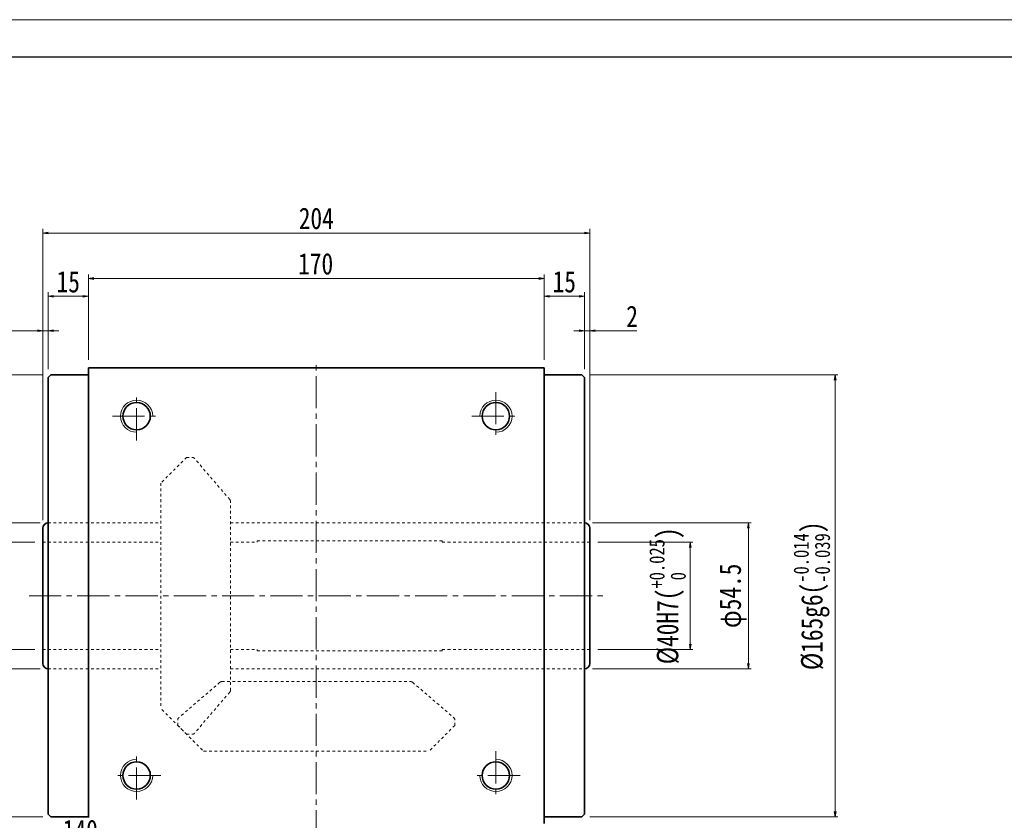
# Model space of a CAD drawing. Header units: millimetres. Extents: x 52 to 1235, y 34 to 866.
# Tile 4 of 8: x 241 to 608, y 568 to 866. Entities that reach past the tile are written whole.
import ezdxf

# ---------------------------------------------------------------- set-up
doc = ezdxf.new("R2010")
doc.units = ezdxf.units.MM
doc.linetypes.add('点画线', pattern=[18, 12, -2, 2, -2])
doc.linetypes.add('虚线', pattern=[2, 1, -1])
for name, color, linetype, lineweight in [('中心线层', 1, '点画线', 18), ('图框_外框线', 7, 'Continuous', 18), ('尺寸线层', 3, 'Continuous', 18), ('粗实线层', 7, 'Continuous', 35)]:
    doc.layers.add(name, color=color, linetype=linetype, lineweight=lineweight)
doc.styles.add('宋体', font='SimSun.ttf', dxfattribs={"width": 0.8})
doc.dimstyles.new('A水平标注$0', dxfattribs={"dimtxt": 3.5, "dimasz": 2, "dimexe": 1.5, "dimexo": 3, "dimgap": 1.1, "dimtad": 1, "dimtoh": 1, "dimdec": 4, "dimdsep": 46, "dimtxsty": '宋体', "dimblk": 'OPEN', "dimcen": 3, "dimclrd": 3, "dimclre": 3, "dimclrt": 6, "dimadec": 0, "dimazin": 0, "dimtm": 1e-09, "dimtfac": 1, "dimtdec": 4, "dimtix": 1, "dimtmove": 0, "dimatfit": 3, "dimldrblk": 'OPEN', "dimfxl": 0, "dimlwd": 13, "dimlwe": 13, "dimarcsym": 0})
doc.dimstyles.new('D直径标注φ25', dxfattribs={"dimtxt": 3.5, "dimasz": 2, "dimexe": 1, "dimexo": 3, "dimtad": 1, "dimtoh": 1, "dimdec": 1, "dimdsep": 46, "dimtxsty": '宋体', "dimblk": 'OPEN', "dimcen": 3, "dimclrd": 3, "dimclre": 3, "dimclrt": 130, "dimadec": 0, "dimazin": 0, "dimtm": 1e-09, "dimtfac": 1, "dimtdec": 1, "dimtmove": 0, "dimatfit": 0, "dimldrblk": 'OPEN', "dimfxl": 0, "dimlwd": 13, "dimlwe": 13, "dimarcsym": 0})

# ---------------------------------------------------------------- blocks, each defined once
blk = doc.blocks.new('_Open')
at = {"color": 0, "linetype": 'ByBlock', "lineweight": -2}
for p, q in [((-1, 0.17), (0, 0)), ((-1, -0.17), (0, 0)), ((0, 0), (-1, 0))]:
    blk.add_line(p, q, dxfattribs=at)
blk = doc.blocks.new('*D14')
at = {"layer": 'Defpoints', "color": 0, "transparency": 16777216}
for p in [(436.29, 769.84), (266.29, 736.44), (436.29, 736.44)]:
    blk.add_point(p, dxfattribs=at)
at = {"layer": '尺寸线层', "color": 3, "lineweight": 13, "transparency": 16777216}
for p, q in [((266.29, 739.44), (266.29, 771.34)), ((436.29, 739.44), (436.29, 771.34)), ((268.29, 769.84), (434.29, 769.84))]:
    blk.add_line(p, q, dxfattribs=at)
at = {"layer": '尺寸线层', "color": 3, "lineweight": 13, "transparency": 16777216, "xscale": 2, "yscale": 2, "zscale": 2, "rotation": 180}
blk.add_blockref('_Open', (266.29, 769.84), dxfattribs=at)
at = {"layer": '尺寸线层', "color": 3, "lineweight": 13, "transparency": 16777216, "xscale": 2, "yscale": 2, "zscale": 2}
blk.add_blockref('_Open', (436.29, 769.84), dxfattribs=at)
at = {"layer": '尺寸线层', "color": 6, "transparency": 16777216, "insert": (351.06, 775.26), "char_height": 8, "attachment_point": 5, "style": '宋体', "bg_fill": 3, "box_fill_scale": 1.1, "bg_fill_color": 257, "bg_fill_transparency": 0}
blk.add_mtext('170', dxfattribs=at)
blk = doc.blocks.new('*D15')
at = {"layer": 'Defpoints', "color": 0, "transparency": 16777216}
for p in [(251.29, 763.19), (266.29, 736.44), (251.29, 732.94)]:
    blk.add_point(p, dxfattribs=at)
at = {"layer": '尺寸线层', "color": 3, "lineweight": 13, "transparency": 16777216}
for p, q in [((251.29, 735.94), (251.29, 764.69)), ((266.29, 739.44), (266.29, 764.69)), ((264.29, 763.19), (253.29, 763.19))]:
    blk.add_line(p, q, dxfattribs=at)
at = {"layer": '尺寸线层', "color": 3, "lineweight": 13, "transparency": 16777216, "xscale": 2, "yscale": 2, "zscale": 2, "rotation": 180}
blk.add_blockref('_Open', (251.29, 763.19), dxfattribs=at)
at = {"layer": '尺寸线层', "color": 3, "lineweight": 13, "transparency": 16777216, "xscale": 2, "yscale": 2, "zscale": 2}
blk.add_blockref('_Open', (266.29, 763.19), dxfattribs=at)
at = {"layer": '尺寸线层', "color": 6, "transparency": 16777216, "insert": (258.79, 768.58), "char_height": 8, "attachment_point": 5, "style": '宋体', "bg_fill": 3, "box_fill_scale": 1.1, "bg_fill_color": 257, "bg_fill_transparency": 0}
blk.add_mtext('15', dxfattribs=at)
blk = doc.blocks.new('*D16')
at = {"layer": 'Defpoints', "color": 0, "transparency": 16777216}
for p in [(451.29, 763.19), (436.29, 736.44), (451.29, 732.94)]:
    blk.add_point(p, dxfattribs=at)
at = {"layer": '尺寸线层', "color": 3, "lineweight": 13, "transparency": 16777216}
for p, q in [((436.29, 739.44), (436.29, 764.69)), ((451.29, 735.94), (451.29, 764.69)), ((438.29, 763.19), (449.29, 763.19))]:
    blk.add_line(p, q, dxfattribs=at)
at = {"layer": '尺寸线层', "color": 3, "lineweight": 13, "transparency": 16777216, "xscale": 2, "yscale": 2, "zscale": 2, "rotation": 180}
blk.add_blockref('_Open', (436.29, 763.19), dxfattribs=at)
at = {"layer": '尺寸线层', "color": 3, "lineweight": 13, "transparency": 16777216, "xscale": 2, "yscale": 2, "zscale": 2}
blk.add_blockref('_Open', (451.29, 763.19), dxfattribs=at)
at = {"layer": '尺寸线层', "color": 6, "transparency": 16777216, "insert": (443.79, 768.58), "char_height": 8, "attachment_point": 5, "style": '宋体', "bg_fill": 3, "box_fill_scale": 1.1, "bg_fill_color": 257, "bg_fill_transparency": 0}
blk.add_mtext('15', dxfattribs=at)
blk = doc.blocks.new('*D17')
at = {"layer": 'Defpoints', "color": 0, "transparency": 16777216}
for p in [(249.29, 750.35), (251.29, 732.94), (249.29, 676.69)]:
    blk.add_point(p, dxfattribs=at)
at = {"layer": '尺寸线层', "color": 3, "lineweight": 13, "transparency": 16777216}
for p, q in [((231.73, 750.35), (236.77, 750.35)), ((236.77, 750.35), (247.29, 750.35)), ((249.29, 679.69), (249.29, 751.85)), ((251.29, 750.35), (249.29, 750.35)), ((251.29, 735.94), (251.29, 751.85)), ((253.29, 750.35), (255.29, 750.35))]:
    blk.add_line(p, q, dxfattribs=at)
at = {"layer": '尺寸线层', "color": 3, "lineweight": 13, "transparency": 16777216, "xscale": 2, "yscale": 2, "zscale": 2}
blk.add_blockref('_Open', (249.29, 750.35), dxfattribs=at)
at = {"layer": '尺寸线层', "color": 3, "lineweight": 13, "transparency": 16777216, "xscale": 2, "yscale": 2, "zscale": 2, "rotation": 180}
blk.add_blockref('_Open', (251.29, 750.35), dxfattribs=at)
at = {"layer": '尺寸线层', "color": 6, "transparency": 16777216, "insert": (233.5, 755.71), "char_height": 8, "attachment_point": 5, "style": '宋体', "bg_fill": 3, "box_fill_scale": 1.1, "bg_fill_color": 257, "bg_fill_transparency": 0}
blk.add_mtext('2', dxfattribs=at)
blk = doc.blocks.new('*D18')
at = {"layer": 'Defpoints', "color": 0, "transparency": 16777216}
for p in [(453.29, 750.35), (451.29, 732.94), (453.29, 676.69)]:
    blk.add_point(p, dxfattribs=at)
at = {"layer": '尺寸线层', "color": 3, "lineweight": 13, "transparency": 16777216}
for p, q in [((449.29, 750.35), (447.29, 750.35)), ((451.29, 735.94), (451.29, 751.85)), ((451.29, 750.35), (453.29, 750.35)), ((453.29, 679.69), (453.29, 751.85)), ((465.8, 750.35), (455.29, 750.35)), ((470.84, 750.35), (465.8, 750.35))]:
    blk.add_line(p, q, dxfattribs=at)
at = {"layer": '尺寸线层', "color": 3, "lineweight": 13, "transparency": 16777216, "xscale": 2, "yscale": 2, "zscale": 2}
blk.add_blockref('_Open', (451.29, 750.35), dxfattribs=at)
at = {"layer": '尺寸线层', "color": 3, "lineweight": 13, "transparency": 16777216, "xscale": 2, "yscale": 2, "zscale": 2, "rotation": 180}
blk.add_blockref('_Open', (453.29, 750.35), dxfattribs=at)
at = {"layer": '尺寸线层', "color": 6, "transparency": 16777216, "insert": (469.07, 755.71), "char_height": 8, "attachment_point": 5, "style": '宋体', "bg_fill": 3, "box_fill_scale": 1.1, "bg_fill_color": 257, "bg_fill_transparency": 0}
blk.add_mtext('2', dxfattribs=at)
blk = doc.blocks.new('*D30')
at = {"layer": 'Defpoints', "color": 0, "transparency": 16777216}
for p in [(251.29, 678.69), (197.28, 624.19), (251.29, 624.19)]:
    blk.add_point(p, dxfattribs=at)
at = {"layer": '尺寸线层', "color": 3, "lineweight": 13, "transparency": 16777216}
for p, q in [((248.29, 678.69), (196.28, 678.69)), ((197.28, 676.69), (197.28, 626.19)), ((248.29, 624.19), (196.28, 624.19))]:
    blk.add_line(p, q, dxfattribs=at)
at = {"layer": '尺寸线层', "color": 3, "lineweight": 13, "transparency": 16777216, "xscale": 2, "yscale": 2, "zscale": 2}
for p, rotation in [((197.28, 678.69), 90), ((197.28, 624.19), 270)]:
    blk.add_blockref('_Open', p, dxfattribs=dict(at, rotation=rotation))
at = {"layer": '尺寸线层', "color": 130, "transparency": 16777216, "insert": (191.6, 651.44), "char_height": 8, "attachment_point": 5, "rotation": 90, "style": '宋体', "bg_fill": 3, "box_fill_scale": 1.1, "bg_fill_color": 257, "bg_fill_transparency": 0}
blk.add_mtext('φ54.5', dxfattribs=at)
blk = doc.blocks.new('*D31')
at = {"layer": 'Defpoints', "color": 0, "transparency": 16777216}
for p in [(451.29, 678.69), (451.29, 624.19), (512.42, 624.19)]:
    blk.add_point(p, dxfattribs=at)
at = {"layer": '尺寸线层', "color": 3, "lineweight": 13, "transparency": 16777216}
for p, q in [((454.29, 678.69), (513.42, 678.69)), ((512.42, 676.69), (512.42, 626.19)), ((454.29, 624.19), (513.42, 624.19))]:
    blk.add_line(p, q, dxfattribs=at)
at = {"layer": '尺寸线层', "color": 3, "lineweight": 13, "transparency": 16777216, "xscale": 2, "yscale": 2, "zscale": 2}
for p, rotation in [((512.42, 678.69), 90), ((512.42, 624.19), 270)]:
    blk.add_blockref('_Open', p, dxfattribs=dict(at, rotation=rotation))
at = {"layer": '尺寸线层', "color": 130, "transparency": 16777216, "insert": (506.75, 651.44), "char_height": 8, "attachment_point": 5, "rotation": 90, "style": '宋体', "bg_fill": 3, "box_fill_scale": 1.1, "bg_fill_color": 257, "bg_fill_transparency": 0}
blk.add_mtext('φ54.5', dxfattribs=at)
blk = doc.blocks.new('*D32')
at = {"layer": 'Defpoints', "color": 0, "transparency": 16777216}
for p in [(453.29, 671.44), (453.29, 631.44), (490.76, 631.44)]:
    blk.add_point(p, dxfattribs=at)
at = {"layer": '尺寸线层', "color": 3, "lineweight": 13, "transparency": 16777216}
for p, q in [((456.29, 671.44), (491.76, 671.44)), ((490.76, 669.44), (490.76, 633.44)), ((456.29, 631.44), (491.76, 631.44))]:
    blk.add_line(p, q, dxfattribs=at)
at = {"layer": '尺寸线层', "color": 3, "lineweight": 13, "transparency": 16777216, "xscale": 2, "yscale": 2, "zscale": 2}
for p, rotation in [((490.76, 671.44), 90), ((490.76, 631.44), 270)]:
    blk.add_blockref('_Open', p, dxfattribs=dict(at, rotation=rotation))
at = {"layer": '尺寸线层', "color": 130, "transparency": 16777216, "insert": (482.28, 651.44), "char_height": 8, "attachment_point": 5, "rotation": 90, "style": '宋体'}
blk.add_mtext('{\\A1;\\A1;%%C40H7({\\H0.707107x;\\S+0.025^  0;})}', dxfattribs=at)
blk = doc.blocks.new('*D33')
at = {"layer": 'Defpoints', "color": 0, "transparency": 16777216}
for p in [(450.29, 733.94), (450.29, 568.94), (544.81, 568.94)]:
    blk.add_point(p, dxfattribs=at)
at = {"layer": '尺寸线层', "color": 3, "lineweight": 13, "transparency": 16777216}
for p, q in [((453.29, 733.94), (545.81, 733.94)), ((544.81, 731.94), (544.81, 570.94)), ((453.29, 568.94), (545.81, 568.94))]:
    blk.add_line(p, q, dxfattribs=at)
at = {"layer": '尺寸线层', "color": 3, "lineweight": 13, "transparency": 16777216, "xscale": 2, "yscale": 2, "zscale": 2}
for p, rotation in [((544.81, 733.94), 90), ((544.81, 568.94), 270)]:
    blk.add_blockref('_Open', p, dxfattribs=dict(at, rotation=rotation))
at = {"layer": '尺寸线层', "color": 130, "transparency": 16777216, "insert": (536.08, 651.44), "char_height": 8, "attachment_point": 5, "rotation": 90, "style": '宋体', "bg_fill": 3, "box_fill_scale": 1.1, "bg_fill_color": 257, "bg_fill_transparency": 0}
blk.add_mtext('{\\A1;\\A1;%%C165g6({\\H0.707107x;\\S-0.014^ -0.039;})}', dxfattribs=at)
blk = doc.blocks.new('*D8')
at = {"layer": 'Defpoints', "color": 0, "transparency": 16777216}
for p in [(252.29, 733.94), (173.89, 568.94), (252.29, 568.94)]:
    blk.add_point(p, dxfattribs=at)
at = {"layer": '尺寸线层', "color": 3, "lineweight": 13, "transparency": 16777216}
for p, q in [((249.29, 733.94), (172.89, 733.94)), ((173.89, 731.94), (173.89, 570.94)), ((249.29, 568.94), (172.89, 568.94))]:
    blk.add_line(p, q, dxfattribs=at)
at = {"layer": '尺寸线层', "color": 3, "lineweight": 13, "transparency": 16777216, "xscale": 2, "yscale": 2, "zscale": 2}
for p, rotation in [((173.89, 733.94), 90), ((173.89, 568.94), 270)]:
    blk.add_blockref('_Open', p, dxfattribs=dict(at, rotation=rotation))
at = {"layer": '尺寸线层', "color": 130, "transparency": 16777216, "insert": (165.16, 651.44), "char_height": 8, "attachment_point": 5, "rotation": 90, "style": '宋体', "bg_fill": 3, "box_fill_scale": 1.1, "bg_fill_color": 257, "bg_fill_transparency": 0}
blk.add_mtext('{\\A1;\\A1;%%C165g6({\\H0.707107x;\\S-0.014^ -0.039;})}', dxfattribs=at)
blk = doc.blocks.new('*D11')
at = {"layer": 'Defpoints', "color": 0, "transparency": 16777216}
for p in [(249.29, 671.44), (249.29, 631.44)]:
    blk.add_point(p, dxfattribs=at)
at = {"layer": '尺寸线层', "color": 3, "lineweight": 13, "transparency": 16777216}
for p, q in [((246.29, 671.44), (225.24, 671.44)), ((226.24, 669.44), (226.24, 633.44)), ((246.29, 631.44), (225.24, 631.44))]:
    blk.add_line(p, q, dxfattribs=at)
at = {"layer": '尺寸线层', "color": 3, "lineweight": 13, "transparency": 16777216, "xscale": 2, "yscale": 2, "zscale": 2}
for p, rotation in [((226.24, 671.44), 90), ((226.24, 631.44), 270)]:
    blk.add_blockref('_Open', p, dxfattribs=dict(at, rotation=rotation))
at = {"layer": '尺寸线层', "color": 130, "transparency": 16777216, "insert": (217.78, 651.44), "char_height": 8, "attachment_point": 5, "rotation": 90, "style": '宋体', "bg_fill": 3, "box_fill_scale": 1.1, "bg_fill_color": 257, "bg_fill_transparency": 0}
blk.add_mtext('{\\A1;\\A1;%%C40H7({\\H0.707107x;\\S+0.025^  0;})}', dxfattribs=at)
at = {"layer": 'Defpoints', "color": 0, "transparency": 16777216}
blk.add_point((226.24, 631.44), dxfattribs=at)
blk = doc.blocks.new('*D12')
at = {"layer": 'Defpoints', "color": 0, "transparency": 16777216}
for p in [(249.29, 786.79), (249.29, 676.69), (453.29, 676.69)]:
    blk.add_point(p, dxfattribs=at)
at = {"layer": '尺寸线层', "color": 3, "lineweight": 13, "transparency": 16777216}
for p, q in [((249.29, 679.69), (249.29, 788.29)), ((451.29, 786.79), (251.29, 786.79)), ((453.29, 679.69), (453.29, 788.29))]:
    blk.add_line(p, q, dxfattribs=at)
at = {"layer": '尺寸线层', "color": 3, "lineweight": 13, "transparency": 16777216, "xscale": 2, "yscale": 2, "zscale": 2, "rotation": 180}
blk.add_blockref('_Open', (249.29, 786.79), dxfattribs=at)
at = {"layer": '尺寸线层', "color": 3, "lineweight": 13, "transparency": 16777216, "xscale": 2, "yscale": 2, "zscale": 2}
blk.add_blockref('_Open', (453.29, 786.79), dxfattribs=at)
at = {"layer": '尺寸线层', "color": 6, "transparency": 16777216, "insert": (351.29, 792.2), "char_height": 8, "attachment_point": 5, "style": '宋体', "bg_fill": 3, "box_fill_scale": 1.1, "bg_fill_color": 257, "bg_fill_transparency": 0}
blk.add_mtext('204', dxfattribs=at)
blk = doc.blocks.new('*D13')
at = {"layer": 'Defpoints', "color": 0, "transparency": 16777216}
for p in [(421.29, 558.46), (281.29, 556.41), (421.29, 553.14)]:
    blk.add_point(p, dxfattribs=at)
at = {"layer": '尺寸线层', "color": 3, "lineweight": 13, "transparency": 16777216}
for p, q in [((257.18, 558.46), (270.91, 558.46)), ((270.91, 558.46), (281.29, 558.46)), ((281.29, 559.41), (281.29, 559.96)), ((283.29, 558.46), (419.29, 558.46)), ((421.29, 556.14), (421.29, 559.96))]:
    blk.add_line(p, q, dxfattribs=at)
at = {"layer": '尺寸线层', "color": 3, "lineweight": 13, "transparency": 16777216, "xscale": 2, "yscale": 2, "zscale": 2, "rotation": 180}
blk.add_blockref('_Open', (281.29, 558.46), dxfattribs=at)
at = {"layer": '尺寸线层', "color": 3, "lineweight": 13, "transparency": 16777216, "xscale": 2, "yscale": 2, "zscale": 2}
blk.add_blockref('_Open', (421.29, 558.46), dxfattribs=at)
at = {"layer": '尺寸线层', "color": 6, "transparency": 16777216, "insert": (263.29, 563.87), "char_height": 8, "attachment_point": 5, "style": '宋体', "bg_fill": 3, "box_fill_scale": 1.1, "bg_fill_color": 257, "bg_fill_transparency": 0}
blk.add_mtext('140', dxfattribs=at)

msp = doc.modelspace()

# ---------------------------------------------------------------- linework, layer by layer
at = {"color": 6, "linetype": '虚线', "lineweight": 18}
for p, q in [((302.93758, 703.0894), (293.28758, 693.4394)), ((302.93758, 703.0894), (305.06254, 703.0894)), ((319.03609, 687.35925), (305.82105, 702.74106)), ((293.28758, 693.4394), (293.28758, 609.4394)), ((319.27758, 616.17122), (319.27758, 686.70758)), ((249.28758, 671.4394), (293.28758, 671.4394)), ((319.27758, 671.4394), (329.28758, 671.4394)), ((329.28758, 671.9394), (398.28758, 671.9394)), ((329.28758, 671.9394), (329.28758, 671.4394)), ((398.28758, 671.9394), (398.28758, 671.4394)), ((398.28758, 671.4394), (453.28758, 671.4394)), ((249.28758, 631.4394), (293.28758, 631.4394)), ((319.27758, 631.4394), (329.28758, 631.4394)), ((329.28758, 630.9394), (329.28758, 631.4394)), ((329.28758, 630.9394), (398.28758, 630.9394)), ((398.28758, 631.4394), (453.28758, 631.4394)), ((398.28758, 630.9394), (398.28758, 631.4394)), ((251.28758, 624.1894), (293.28758, 624.1894)), ((319.27758, 624.1894), (451.28758, 624.1894)), ((315.36774, 619.18791), (299.98592, 605.97287)), ((316.0194, 619.4294), (386.55577, 619.4294)), ((387.20743, 619.18791), (402.58924, 605.97287)), ((319.03609, 615.51956), (305.82105, 600.13774)), ((302.93758, 599.7894), (293.28758, 609.4394)), ((299.63758, 603.0894), (299.63758, 605.21436)), ((299.63758, 603.0894), (309.28758, 593.4394)), ((402.93758, 603.0894), (393.28758, 593.4394)), ((402.93758, 603.0894), (402.93758, 605.21436)), ((302.93758, 599.7894), (305.06254, 599.7894)), ((309.28758, 593.4394), (393.28758, 593.4394))]:
    msp.add_line(p, q, dxfattribs=at)
for centre, start, end in [((305.06254, 702.0894), 40.667, 90), ((318.27758, 686.70758), 0, 40.667), ((316.0194, 618.4294), 90, 130.667), ((386.55577, 618.4294), 49.333, 90), ((318.27758, 616.17122), 319.333, 360), ((300.63758, 605.21436), 130.667, 180), ((401.93758, 605.21436), 0, 49.333), ((305.06254, 600.7894), 270, 319.333)]:
    msp.add_arc(centre, 1, start, end, dxfattribs=at)
at = {"layer": '中心线层'}
for p, q in [((351.28758, 559.4394), (351.28758, 739.4394)), ((284.28758, 709.4394), (284.28758, 727.4394)), ((418.28758, 727.4394), (418.28758, 709.4394)), ((275.28758, 718.4394), (293.28758, 718.4394)), ((409.28758, 718.4394), (427.28758, 718.4394)), ((244.16274, 651.4394), (458.41243, 651.4394)), ((284.28758, 575.4394), (284.28758, 593.4394)), ((418.28758, 593.4394), (418.28758, 575.4394)), ((293.28758, 584.4394), (275.28758, 584.4394)), ((427.28758, 584.4394), (409.28758, 584.4394))]:
    msp.add_line(p, q, dxfattribs=at)
at = {"layer": '粗实线层'}
for p, q in [((266.28758, 566.4394), (266.28758, 736.4394)), ((266.28758, 736.4394), (436.28758, 736.4394)), ((436.28758, 566.4394), (436.28758, 736.4394)), ((252.28758, 733.9394), (251.28758, 732.9394)), ((251.28758, 732.9394), (251.28758, 569.9394)), ((266.28758, 733.9394), (252.28758, 733.9394)), ((436.28758, 733.9394), (450.28758, 733.9394)), ((450.28758, 733.9394), (451.28758, 732.9394)), ((451.28758, 732.9394), (451.28758, 569.9394)), ((249.28758, 676.6894), (249.28758, 626.1894)), ((453.28758, 676.6894), (453.28758, 626.1894)), ((251.28758, 569.9394), (252.28758, 568.9394)), ((451.28758, 569.9394), (450.28758, 568.9394)), ((266.28758, 568.9394), (252.28758, 568.9394)), ((436.28758, 568.9394), (450.28758, 568.9394))]:
    msp.add_line(p, q, dxfattribs=at)
for centre in [(284.28758, 718.4394), (418.28758, 718.4394), (284.28758, 584.4394), (418.28758, 584.4394)]:
    msp.add_circle(centre, 5.1, dxfattribs=at)
at = {"layer": '粗实线层', "lineweight": 18}
for centre, start, end in [((284.28758, 718.4394), 360, 270), ((418.28758, 718.4394), 270, 180), ((284.28758, 584.4394), 90, 360), ((418.28758, 584.4394), 180, 90)]:
    msp.add_arc(centre, 6, start, end, dxfattribs=at)
at = {"layer": '粗实线层'}
for centre, start, end in [((251.28758, 676.6894), 90, 180), ((451.28758, 676.6894), 0, 90), ((251.28758, 626.1894), 180, 270), ((251.28758, 626.1894), 180, 270), ((451.28758, 626.1894), 270, 0), ((451.28758, 626.1894), 270, 0)]:
    msp.add_arc(centre, 2, start, end, dxfattribs=at)

# ---------------------------------------------------------------- next in the draw order: dimensions: what is measured, and where the dimension line sits
at = {"layer": '尺寸线层'}
for base, p1, p2, picture, middle in [((436.28758, 769.84495), (266.28758, 736.4394), (436.28758, 736.4394), '*D14', (351.06455, 769.84495)), ((421.28758, 558.4569), (281.28758, 556.41311), (421.28758, 553.13966), '*D13', (263.29417, 558.4569))]:
    dim = msp.add_linear_dim(base=base, p1=p1, p2=p2, dimstyle='A水平标注$0', override={"dimtxt": 8, "dimgap": 1.5, "dimblk": 'Open', "dimtfill": 1, "dimtfillclr": 256}, dxfattribs=at)
    dim.commit()
    dim.dimension.update_dxf_attribs({"geometry": picture, "text_midpoint": middle, "dimtype": 160})

# ---------------------------------------------------------------- next in the draw order: dimensions: what is measured, and where the dimension line sits
dim = msp.add_linear_dim(base=(251.28758, 763.19093), p1=(266.28758, 736.4394), p2=(251.28758, 732.9394), dimstyle='A水平标注$0', override={"dimtxt": 8, "dimgap": 1.5, "dimblk": 'Open', "dimtfill": 1, "dimtfillclr": 256}, dxfattribs=at)
dim.commit()
dim.dimension.update_dxf_attribs({"geometry": '*D15', "text_midpoint": (258.78758, 768.5792)})
dim = msp.add_linear_dim(base=(451.28758, 763.19093), p1=(436.28758, 736.4394), p2=(451.28758, 732.9394), angle=0, dimstyle='A水平标注$0', override={"dimtxt": 8, "dimgap": 1.5, "dimblk": 'Open', "dimtfill": 1, "dimtfillclr": 256}, dxfattribs=at)
dim.commit()
dim.dimension.update_dxf_attribs({"geometry": '*D16', "text_midpoint": (443.78758, 768.5792)})

# ---------------------------------------------------------------- next in the draw order: dimensions: what is measured, and where the dimension line sits
for base, p1, p2, picture, middle in [((249.28758, 750.34843), (251.28758, 732.9394), (249.28758, 676.6894), '*D17', (233.50153, 750.34843)), ((453.28758, 750.34843), (451.28758, 732.9394), (453.28758, 676.6894), '*D18', (469.07364, 750.34843))]:
    dim = msp.add_linear_dim(base=base, p1=p1, p2=p2, dimstyle='A水平标注$0', override={"dimtxt": 8, "dimgap": 1.5, "dimblk": 'Open', "dimtfill": 1, "dimtfillclr": 256}, dxfattribs=at)
    dim.commit()
    dim.dimension.update_dxf_attribs({"geometry": picture, "text_midpoint": middle, "dimtype": 160})

# ---------------------------------------------------------------- next in the draw order: linework, layer by layer
at = {"color": 6, "linetype": '虚线', "lineweight": 18}
for p, q in [((251.28758, 678.6894), (293.28758, 678.6894)), ((319.27758, 678.6894), (451.28758, 678.6894))]:
    msp.add_line(p, q, dxfattribs=at)
at = {"layer": '粗实线层'}
for p, q in [((249.28758, 676.6894), (249.28758, 626.1894)), ((453.28758, 676.6894), (453.28758, 626.1894))]:
    msp.add_line(p, q, dxfattribs=at)
for centre, start, end in [((251.28758, 676.6894), 90, 180), ((451.28758, 676.6894), 0, 90)]:
    msp.add_arc(centre, 2, start, end, dxfattribs=at)

# ---------------------------------------------------------------- next in the draw order: dimensions: what is measured, and where the dimension line sits
at = {"layer": '尺寸线层'}
for base, p1, p2, picture, middle in [((197.28032, 624.1894), (251.28758, 678.6894), (251.28758, 624.1894), '*D30', (191.60155, 651.4394)), ((512.42424, 624.1894), (451.28758, 678.6894), (451.28758, 624.1894), '*D31', (506.74547, 651.4394))]:
    dim = msp.add_linear_dim(base=base, p1=p1, p2=p2, angle=270, dimstyle='D直径标注φ25', override={"dimtxt": 8, "dimgap": 1.5, "dimpost": 'φ<>', "dimblk": 'Open', "dimtfill": 1, "dimtfillclr": 256}, dxfattribs=at)
    dim.commit()
    dim.dimension.update_dxf_attribs({"geometry": picture, "text_midpoint": middle})

# ---------------------------------------------------------------- next in the draw order: dimensions: what is measured, and where the dimension line sits
dim = msp.add_linear_dim(base=(173.89069, 568.9394), p1=(252.28758, 733.9394), p2=(252.28758, 568.9394), angle=270, text='{\\A1;\\A1;%%C165g6({\\H0.707107x;\\S-0.014^ -0.039;})}', dimstyle='D直径标注φ25', override={"dimtxt": 8, "dimgap": 1.5, "dimpost": 'φ<>', "dimblk": 'Open', "dimtp": -0.014, "dimtm": 0.039, "dimtdec": 3, "dimtfill": 1, "dimtfillclr": 256, "dimtzin": 8}, dxfattribs=at)
dim.commit()
dim.dimension.update_dxf_attribs({"geometry": '*D8', "text_midpoint": (165.15766, 651.4394)})
dim = msp.add_linear_dim(base=(490.75737, 631.4394), p1=(453.28758, 671.4394), p2=(453.28758, 631.4394), angle=270, text='{\\A1;\\A1;%%C40H7({\\H0.707107x;\\S+0.025^  0;})}', dimstyle='D直径标注φ25', override={"dimtxt": 8, "dimgap": 1.5, "dimpost": 'φ<>', "dimblk": 'Open', "dimtp": 0.025, "dimtm": 0, "dimtdec": 3, "dimtfill": 0, "dimtfillclr": 256, "dimtzin": 8}, dxfattribs=at)
dim.commit()
dim.dimension.update_dxf_attribs({"geometry": '*D32', "text_midpoint": (490.75737, 651.4394), "dimtype": 160})

# ---------------------------------------------------------------- next in the draw order: dimensions: what is measured, and where the dimension line sits
dim = msp.add_linear_dim(base=(544.81223, 568.9394), p1=(450.28758, 733.9394), p2=(450.28758, 568.9394), angle=270, text='{\\A1;\\A1;%%C165g6({\\H0.707107x;\\S-0.014^ -0.039;})}', dimstyle='D直径标注φ25', override={"dimtxt": 8, "dimgap": 1.5, "dimpost": 'φ<>', "dimblk": 'Open', "dimtp": -0.014, "dimtm": 0.039, "dimtdec": 3, "dimtfill": 1, "dimtfillclr": 256, "dimtzin": 8}, dxfattribs=at)
dim.commit()
dim.dimension.update_dxf_attribs({"geometry": '*D33', "text_midpoint": (536.0792, 651.4394)})
dim = msp.add_linear_dim(base=(226.24481, 631.4394), p1=(249.28758, 671.4394), p2=(249.28758, 631.4394), angle=270, text='{\\A1;\\A1;%%C40H7({\\H0.707107x;\\S+0.025^  0;})}', dimstyle='D直径标注φ25', override={"dimtxt": 8, "dimgap": 1.5, "dimpost": 'φ<>', "dimblk": 'Open', "dimtp": 0.025, "dimtm": 0, "dimtdec": 3, "dimtfill": 1, "dimtfillclr": 256, "dimtzin": 8}, dxfattribs=at)
dim.commit()
dim.dimension.update_dxf_attribs({"geometry": '*D11', "text_midpoint": (226.24481, 651.4394), "dimtype": 160})

# ---------------------------------------------------------------- next in the draw order: dimensions: what is measured, and where the dimension line sits
dim = msp.add_linear_dim(base=(249.28758, 786.78593), p1=(453.28758, 676.6894), p2=(249.28758, 676.6894), dimstyle='A水平标注$0', override={"dimtxt": 8, "dimgap": 1.5, "dimblk": 'Open', "dimtfill": 1, "dimtfillclr": 256}, dxfattribs=at)
dim.commit()
dim.dimension.update_dxf_attribs({"geometry": '*D12', "text_midpoint": (351.28758, 792.19654)})

# ---------------------------------------------------------------- next in the draw order: linework, layer by layer
at = {"layer": '图框_外框线', "color": 3}
msp.add_lwpolyline([(58.2243, 34.43075), (1234.71093, 34.43075), (1234.71093, 866.37487), (58.2243, 866.37487)], close=True, dxfattribs=at)
at = {"layer": '图框_外框线', "color": 3, "lineweight": 25}
msp.add_lwpolyline([(128.25326, 48.43654), (1220.70514, 48.43654), (1220.70514, 852.36908), (128.25326, 852.36908)], close=True, dxfattribs=at)

doc.saveas('drawing.dxf')
